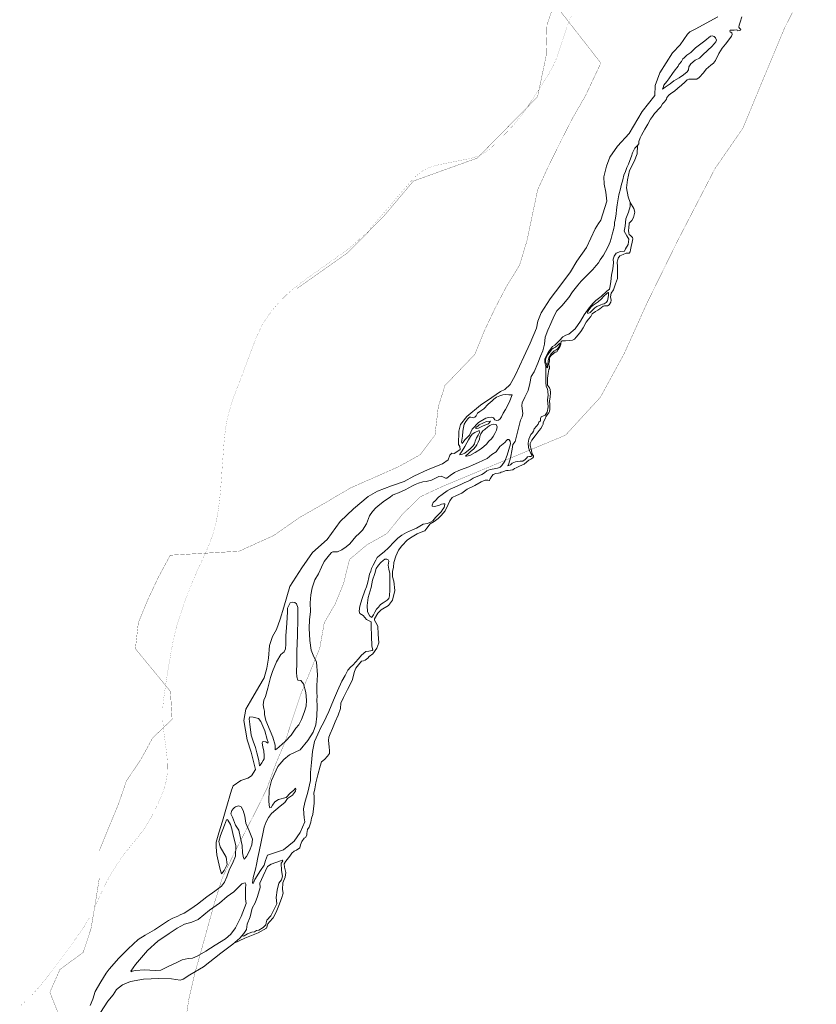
# Model space of a CAD drawing. Header units: metres. Extents: x 347609 to 404409, y 8547781 to 8605413.
# Tile 13 of 40: x 366635 to 368233, y 8555612 to 8557588. Entities that reach past the tile are written whole.
import ezdxf

# ---------------------------------------------------------------- set-up
doc = ezdxf.new("R2010")
doc.units = ezdxf.units.M
doc.layers.add('01. RIO', color=7, linetype='Continuous', lineweight=5, true_color=0x2776bb)
doc.layers.add('PREDIOS INSCRITOS EN LA BASE GRAFICA REGISTRAL (HUAURA) NOMBRE', color=7, linetype='Continuous', true_color=0xfffff0)
doc.layers.add('Red vial nacional', color=242, linetype='Continuous', lineweight=40)

# ---------------------------------------------------------------- blocks, each defined once
blk = doc.blocks.new('REIORORI')
at = {"layer": '01. RIO', "color": 152, "lineweight": 15, "true_color": 0x2776bb, "flags": 128}
for points in [[(367859.7, 8557220.7), (367859.7, 8557212.7), (367856.7, 8557201.3), (367851.4, 8557188), (367849.8, 8557173.3), (367847.8, 8557163.5), (367853.1, 8557153.9), (367857.1, 8557147.4), (367856.1, 8557136.6), (367850.6, 8557128.1), (367848.2, 8557123.4), (367840.6, 8557122.4), (367831.9, 8557119.4), (367827.9, 8557113.1), (367825.9, 8557106.9), (367826.1, 8557100.1), (367824.8, 8557087.8), (367822.6, 8557075.1), (367821.1, 8557062.5), (367819.5, 8557053.8), (367818.3, 8557046.9), (367813.2, 8557042.8), (367801.9, 8557032.5), (367790.9, 8557024.4), (367785.5, 8557018.8), (367777.4, 8557009.4), (367767.2, 8556995.3), (367759.9, 8556983.1), (367749.2, 8556967.4), (367736.5, 8556956.5), (367730.9, 8556954.7), (367724.7, 8556951.1), (367717.8, 8556944.1), (367708.4, 8556934.7), (367703.8, 8556931.9), (367696.1, 8556921.1), (367688.7, 8556907.5), (367688.3, 8556900.4), (367689.4, 8556897.1), (367690.4, 8556892), (367690.3, 8556884.4), (367690.5, 8556868.6), (367690.4, 8556860.1), (367691.4, 8556852), (367693.7, 8556847.3), (367694.8, 8556841.5), (367695.1, 8556834.4), (367694.2, 8556825), (367695.2, 8556811.1), (367693.1, 8556800.1), (367689.4, 8556793.9), (367681.5, 8556790.9), (367679.7, 8556787.3), (367680.1, 8556782.5), (367676.6, 8556780.4), (367674.9, 8556776.2), (367672.1, 8556772.1), (367667.3, 8556766.8), (367665.8, 8556761.9), (367663.9, 8556758.5), (367660.3, 8556755.3), (367656.2, 8556745.8), (367655.3, 8556738.1), (367655.9, 8556729.2), (367658, 8556723.1), (367660.7, 8556717.2), (367662.4, 8556714.5), (367662.4, 8556712.8), (367660.6, 8556711.4), (367657.9, 8556711.1), (367654, 8556710.5), (367652.2, 8556708.7), (367649.1, 8556705.4), (367644.5, 8556702.2), (367639.3, 8556701.9), (367629.7, 8556700.5), (367623.3, 8556697.7), (367619.8, 8556694.4), (367614.5, 8556692.3), (367616.6, 8556697.2), (367619.7, 8556708.7), (367623.4, 8556725.7), (367624.4, 8556735.3), (367629.3, 8556741.5), (367633.8, 8556759.9), (367639.8, 8556784.1), (367642.8, 8556790.7), (367644.5, 8556797.5), (367643, 8556807.7), (367642.4, 8556813.6), (367643, 8556819), (367648.4, 8556830.4), (367655.5, 8556843.8), (367658.6, 8556858), (367661.5, 8556871.5), (367667, 8556881.2), (367674.8, 8556898.6), (367680, 8556912.6), (367684.3, 8556923), (367687.8, 8556936.5), (367689.6, 8556950.5), (367694.7, 8556965), (367700.7, 8556978), (367707.4, 8556993.7), (367712.8, 8557003.8), (367722.8, 8557013.6), (367736.8, 8557030), (367744.1, 8557041.7), (367754.8, 8557055.1), (367761.6, 8557063), (367768.5, 8557070), (367776.5, 8557078), (367784.7, 8557086.6), (367791.3, 8557094.2), (367796.3, 8557100), (367799.9, 8557105.9), (367806.3, 8557115.1), (367810.6, 8557122.5), (367815.5, 8557132.3), (367819.6, 8557141.8), (367821.9, 8557148.9), (367823, 8557154.3), (367824.3, 8557159.2), (367826.6, 8557166.2), (367828.2, 8557175.6), (367828.6, 8557181.6), (367829.7, 8557185.7), (367831.5, 8557198.1), (367832.2, 8557206.3), (367833.8, 8557216), (367835, 8557224.3), (367837, 8557236.3), (367840.3, 8557248.5), (367841.7, 8557254.7), (367844.9, 8557266.6), (367847.3, 8557275.5), (367850.2, 8557283.3), (367853.1, 8557290.9), (367856.3, 8557298), (367859.3, 8557305.5), (367862.4, 8557314.2), (367864.8, 8557320.9), (367866.9, 8557326), (367869.4, 8557329.7), (367874.8, 8557335.5), (367876.9, 8557338.8), (367877.5, 8557343.1), (367879.7, 8557350.4), (367882.8, 8557356.2), (367889.5, 8557368.3), (367895.2, 8557378), (367900.3, 8557387.9), (367904.7, 8557393.4), (367908.5, 8557399.7), (367912.4, 8557403.4), (367915.5, 8557407), (367921.3, 8557412.9), (367925, 8557418.7), (367928.5, 8557422.7), (367932.8, 8557428.5), (367933.7, 8557431.6), (367938, 8557437), (367943.6, 8557440.7), (367948.5, 8557444.6), (367955.6, 8557450.5), (367962.8, 8557456.5), (367969.8, 8557462.7), (367974.3, 8557467.2), (367977.8, 8557468.4), (367993.3, 8557468.4), (367998.4, 8557471.8), (368006.7, 8557481), (368012.1, 8557488.3), (368021.8, 8557496.8), (368027.2, 8557500.8), (368030.8, 8557505.8), (368037.8, 8557520), (368044.3, 8557530.6), (368051.4, 8557538.7), (368059.6, 8557550.2), (368063, 8557554.5), (368064.3, 8557558.3), (368064.1, 8557561.2), (368062, 8557562.4), (368060.5, 8557562.9), (368059.5, 8557565.5), (368060.2, 8557566.4), (368064.4, 8557566.4), (368068.5, 8557566.9), (368073.9, 8557567.2), (368075.4, 8557566.4), (368075.8, 8557565.6), (368078.4, 8557566.1), (368081.1, 8557566.6), (368081.6, 8557567.9), (368079.2, 8557570.9), (368077.5, 8557572.5), (368078.4, 8557576.9), (368080.5, 8557582.6), (368084.1, 8557593.4)], [(366776.6, 8555609.4), (366781.6, 8555622.1), (366786.4, 8555637.7), (366797.8, 8555656.8), (366808.5, 8555674.4), (366814.4, 8555682.7), (366834.1, 8555704.8), (366852.9, 8555723.6), (366872.9, 8555742.4), (366886.8, 8555750.5), (366905.2, 8555761.3), (366921.3, 8555772.2), (366933.4, 8555780.2), (366942.2, 8555784.6), (366952.3, 8555788.7), (366956.8, 8555791.4), (366964.7, 8555794.7), (366978.1, 8555803.7), (366991.6, 8555813.2), (367010.6, 8555827.4), (367026.4, 8555838.9), (367040, 8555849.4), (367046.2, 8555857.1), (367050.3, 8555867.6), (367055.8, 8555883.4), (367062, 8555894.5), (367068.2, 8555909.5), (367068.6, 8555930.9), (367063.5, 8555951.5), (367060.7, 8555964.4), (367057.7, 8555972.5), (367052.8, 8555981.3), (367052.1, 8555982.8), (367049.8, 8555982.4), (367046.1, 8555971.2), (367037.8, 8555950.7), (367034.8, 8555938.7), (367037.4, 8555927.8), (367049.4, 8555907.6), (367051.1, 8555892.4), (367045.3, 8555880.4), (367039.7, 8555873.8), (367037.4, 8555882.3), (367033.1, 8555899.9), (367030.5, 8555911.9), (367029, 8555927.5), (367029.4, 8555937.1), (367034.8, 8555956.4), (367042.1, 8555979.2), (367048.9, 8556003.2), (367060.3, 8556041.5), (367063.5, 8556050.1), (367078.7, 8556061), (367092.8, 8556066), (367099.9, 8556070.2), (367108.3, 8556083.5), (367099.2, 8556117.8), (367091.7, 8556142.5), (367084.8, 8556181.3), (367088.9, 8556204), (367098.2, 8556220.1), (367115.1, 8556249.1), (367125.4, 8556267.3), (367130.9, 8556286.5), (367133.9, 8556306.8), (367136.4, 8556332.3), (367141.9, 8556349.8), (367150.1, 8556364.2), (367157.3, 8556384.9), (367165.2, 8556408.6), (367177.3, 8556450.6), (367201, 8556488), (367222.6, 8556518.6), (367251.9, 8556544.5), (367277.7, 8556580.5), (367304.5, 8556606.3), (367334.5, 8556631.1), (367353, 8556641.4), (367380.8, 8556652.4), (367406.6, 8556661), (367425.6, 8556671.7), (367454.8, 8556685.1), (367483.4, 8556696.2), (367494.4, 8556704.4), (367498.2, 8556713.7), (367501.7, 8556718), (367506.6, 8556717.3), (367510.3, 8556719), (367518.6, 8556725.5), (367517.9, 8556731), (367515.2, 8556735.2), (367516.2, 8556762.4), (367519.7, 8556775.5), (367532.4, 8556791.7), (367559.3, 8556814.4), (367582, 8556829.9), (367599.6, 8556842), (367608.2, 8556845.8), (367619.2, 8556855.4), (367629, 8556873.5), (367646.5, 8556911.3), (367658.9, 8556938.6), (367671.7, 8556968.5), (367674.8, 8556982.8), (367681, 8556999.3), (367699, 8557027.6), (367720.7, 8557055.8), (367740.3, 8557082), (367752.8, 8557103.1), (367772.4, 8557130.3), (367789.6, 8557167.9), (367796.5, 8557178.5), (367801, 8557185.4), (367813.1, 8557223.8), (367811, 8557241.7), (367807.6, 8557257.6), (367807.3, 8557272.4), (367812.4, 8557293.7), (367819, 8557312), (367834.2, 8557333.8), (367857.6, 8557359.7), (367884.1, 8557403.8), (367909, 8557435.5), (367910, 8557455.5), (367919.3, 8557481.3), (367944.9, 8557521.4), (367960, 8557537.3), (367974.8, 8557558.6), (367979.7, 8557563.1), (367991.7, 8557569.3), (368012.1, 8557580.5), (368035.6, 8557593.2)], [(367874.8, 8557335.5), (367874.1, 8557318.8), (367867.5, 8557303.1), (367858.4, 8557285.2), (367854.3, 8557266.3), (367852.5, 8557250.6), (367855.8, 8557232.1), (367859.7, 8557220.7)], [(367065.4, 8555735), (367087, 8555744.7), (367113.5, 8555755.4), (367129.9, 8555764.9), (367133.2, 8555773.4), (367136.5, 8555777.6), (367143.3, 8555785.5), (367149.6, 8555797), (367155, 8555810.1), (367160.6, 8555824.4), (367163.3, 8555834.9), (367162.4, 8555842.7), (367163.1, 8555855.9), (367167.6, 8555867.3), (367169.3, 8555876.2), (367166.3, 8555887), (367165.7, 8555894.2), (367168.9, 8555899.5), (367176.9, 8555909.1), (367180.8, 8555915.4), (367185.4, 8555919.1), (367190.5, 8555921.3), (367197, 8555925.9), (367198.6, 8555931.9), (367201.4, 8555938.9), (367206.1, 8555945.5), (367208.3, 8555946.9), (367210.8, 8555951.1), (367211, 8555955), (367212.5, 8555962.6), (367215.7, 8555967.7), (367218.9, 8555977.7), (367220.7, 8555985.6), (367223.1, 8555992.8), (367225.8, 8556015.6), (367225.5, 8556028.6), (367224.9, 8556035.7), (367226.9, 8556044.3), (367228.9, 8556056.2), (367233.4, 8556072.4), (367237.9, 8556089.7), (367240.4, 8556098.5), (367246.6, 8556103.4), (367252.4, 8556110), (367256.4, 8556115.5), (367256.7, 8556120.9), (367255.6, 8556128.6), (367254.5, 8556141.4), (367255.4, 8556148.2), (367258.1, 8556154.6), (367262.5, 8556165.3), (367268.2, 8556178.6), (367273.9, 8556192.1), (367278.6, 8556205.9), (367279.6, 8556216.4), (367284.4, 8556227.8), (367292.4, 8556243.6), (367301.8, 8556261.8), (367306.5, 8556279.8), (367309.4, 8556286.7), (367314.5, 8556293.3), (367320.8, 8556300.3), (367324.7, 8556301.1), (367327.9, 8556302.4), (367333.2, 8556306.3), (367336.4, 8556309.8), (367343.7, 8556315.1), (367351.3, 8556326.8), (367355.3, 8556337.2), (367354.5, 8556355), (367353.6, 8556371), (367349.6, 8556378.4), (367346.9, 8556382.8), (367347.1, 8556385.3), (367353.7, 8556397.1), (367360, 8556403.5), (367374.9, 8556412.2), (367382.9, 8556422.9), (367387.5, 8556442.3), (367385.5, 8556460.8), (367382.8, 8556469.9), (367383.3, 8556480.5), (367384.9, 8556489.1), (367385.9, 8556498.4), (367389.4, 8556511.4), (367394.7, 8556523.6), (367401.5, 8556531.8), (367413.1, 8556543.9), (367422.2, 8556550.1), (367432.2, 8556556.1), (367443.6, 8556560.6), (367447.6, 8556562.4), (367452.1, 8556567.4), (367458.7, 8556576.1), (367466.7, 8556580.7), (367474.8, 8556587.1), (367480.9, 8556592.7), (367488.4, 8556602), (367495, 8556615.1), (367497.7, 8556622), (367503, 8556628.8), (367511.6, 8556633), (367522.2, 8556637.9), (367532.8, 8556645.7), (367548.1, 8556653.3), (367560.9, 8556660.1), (367568.7, 8556663.6), (367574.2, 8556663.6), (367576.6, 8556663.2), (367577.5, 8556663.7), (367579.2, 8556666.3), (367582.1, 8556672), (367585, 8556675.1), (367590.4, 8556676.8), (367595.5, 8556677.7), (367598.7, 8556678.6), (367600.7, 8556679.9), (367604.5, 8556680.8), (367608.7, 8556682.2), (367612, 8556683), (367615, 8556683), (367624.7, 8556684.8), (367627.5, 8556687.1), (367631.4, 8556688.5), (367637.8, 8556691.9), (367647.1, 8556695.9), (367652.8, 8556700.6), (367656.8, 8556703.6), (367660.7, 8556705.7), (367664.4, 8556708.9), (367665.9, 8556710.7), (367665.8, 8556712.7), (367663.9, 8556715.5), (367662.5, 8556719.1), (367661, 8556725.9), (367659, 8556732.7), (367659.2, 8556737.4), (367662.6, 8556743.7), (367669.1, 8556752.4), (367673.5, 8556757.8), (367677.2, 8556763.3), (367680.6, 8556767.5), (367683.6, 8556773.3), (367685.5, 8556775.8), (367685.5, 8556778.9), (367687.1, 8556783.6), (367690.1, 8556788.2), (367690.9, 8556791.1), (367693.5, 8556795), (367696.5, 8556798.7), (367697.9, 8556801.5), (367698.9, 8556806.2), (367698.8, 8556815.5), (367698.1, 8556822.7), (367699.2, 8556830.2), (367699.8, 8556839.6), (367699.3, 8556845.8), (367698, 8556849), (367695.8, 8556851.9), (367694.2, 8556854.7), (367693.7, 8556858.6), (367694, 8556868.4), (367695.5, 8556877.6), (367696.7, 8556885.5), (367697.8, 8556887.7), (367698.1, 8556889.8), (367697.9, 8556892.8), (367696.7, 8556895.2), (367696.7, 8556898), (367697.8, 8556902.4), (367698.2, 8556907.6), (367698.9, 8556910.3), (367701.5, 8556914), (367705.4, 8556917.3), (367709.3, 8556920.9), (367712.4, 8556921.3), (367715.4, 8556926.2), (367719.7, 8556932.5), (367720.9, 8556936.7), (367720.6, 8556938.9), (367721.5, 8556942.2), (367723.5, 8556943.4), (367729.9, 8556943.4), (367737.5, 8556943.7), (367743.9, 8556944.7), (367748.1, 8556946.8), (367751.6, 8556950.9), (367755.5, 8556955.5), (367760.6, 8556962.1), (367765.7, 8556969.3), (367771.8, 8556980.7), (367775.9, 8556987.1), (367780.6, 8556992.4), (367783.7, 8556997.5), (367790, 8557002), (367794.9, 8557004.8), (367798.7, 8557007.6), (367802.2, 8557010.5), (367805.4, 8557012.6), (367808, 8557013.4), (367814.3, 8557013.5), (367817.5, 8557015.3), (367820.7, 8557021.1), (367821.5, 8557025.1), (367820.2, 8557031.5), (367821.9, 8557039.3), (367826.4, 8557045.9), (367830.7, 8557058), (367834.4, 8557068.1), (367834.6, 8557080.5), (367834.6, 8557085.5), (367834.7, 8557092.2), (367833.7, 8557101.1), (367836, 8557109.4), (367839.2, 8557114.2), (367845.7, 8557116.9), (367852, 8557119), (367857.6, 8557119.3), (367859.9, 8557122.2), (367860.8, 8557126.2), (367861.9, 8557132.3), (367864, 8557141.6), (367865.1, 8557148.2), (367864.2, 8557150.7), (367860.6, 8557154.6), (367857.8, 8557156.5), (367856.9, 8557159.5), (367856.7, 8557165.6), (367857.4, 8557169.3), (367857.9, 8557179.7), (367863.3, 8557184.5), (367866.7, 8557190.8), (367869.1, 8557201.8), (367867.2, 8557208.7), (367859.7, 8557220.7)], [(366797.1, 8555595.9), (366811.7, 8555618.1), (366822.6, 8555630.9), (366829.5, 8555641.8), (366841.2, 8555651.3), (366857.2, 8555657.9), (366883.5, 8555662.6), (366914.1, 8555663.7), (366939.9, 8555663), (366957.3, 8555660.4), (366963.2, 8555662.6), (366976.4, 8555671.1), (367004, 8555686.9), (367038.5, 8555714.5), (367062.8, 8555732.8), (367076.8, 8555744.8), (367084.5, 8555754.3), (367090, 8555762.4), (367091.7, 8555772.8), (367097.7, 8555787.3), (367101.2, 8555805), (367107.6, 8555815.7), (367112, 8555828.4), (367117.8, 8555846.6), (367117.1, 8555855), (367123.3, 8555869.7), (367131.9, 8555888.7), (367139.3, 8555893.3), (367158, 8555900.2), (367161.7, 8555901.2), (367162.8, 8555899.3), (367159.8, 8555895.1), (367160.5, 8555880.8), (367162.4, 8555869.1), (367160.1, 8555861.7), (367155, 8555855), (367151.8, 8555841.1), (367149.7, 8555826.1), (367150.8, 8555813.4), (367146.2, 8555804.2), (367138.6, 8555789.8), (367130.7, 8555780.6), (367129.6, 8555775.3), (367128.7, 8555771.4), (367123.8, 8555766), (367115, 8555760.9), (367110.1, 8555760.4), (367106.2, 8555757.6), (367100.9, 8555756.7), (367091.9, 8555753.3), (367085.7, 8555749.1), (367083.8, 8555748.5), (367082.6, 8555749.2), (367081.4, 8555749.7), (367081.3, 8555750.4)]]:
    blk.add_lwpolyline(points, dxfattribs=at)
for points in [[(367924.7, 8557448), (367930.1, 8557452.5), (367939.8, 8557458.8), (367947.6, 8557464.9), (367958.2, 8557471.2), (367967.1, 8557477.4), (367973.9, 8557483), (367976.8, 8557487), (367977.8, 8557493.2), (367981.6, 8557499.4), (367989.9, 8557506.5), (367998.6, 8557510.5), (368004.7, 8557516.6), (368015.4, 8557526.4), (368023.5, 8557533.8), (368028.4, 8557539.6), (368031.7, 8557543.4), (368032.9, 8557546.5), (368031, 8557551.4), (368028, 8557554.1), (368024.1, 8557555.6), (368021.3, 8557554.4), (368009.7, 8557545.5), (367990.6, 8557531.4), (367981.2, 8557521.7), (367973.6, 8557516.6), (367968.3, 8557511.5), (367965.6, 8557509.3), (367963.9, 8557506.8), (367962.6, 8557503.8), (367961.5, 8557502.2), (367959.6, 8557500), (367957.7, 8557498.1), (367956.1, 8557494.3), (367953.2, 8557491.2), (367949.8, 8557487.1), (367944.8, 8557479.9), (367937.6, 8557468.8), (367933.2, 8557463.5), (367927.6, 8557456.3), (367925.7, 8557451.4), (367924.7, 8557448.5)], [(367812.2, 8557037.6), (367807.6, 8557033.6), (367801.8, 8557027.1), (367795.4, 8557021.5), (367789.6, 8557017.3), (367785.4, 8557014.7), (367781.8, 8557011.3), (367776.8, 8557005.5), (367774.8, 8557002.3), (367774.4, 8556999.7), (367775, 8556998.5), (367779.4, 8557000.5), (367782.2, 8557003.1), (367789, 8557009.5), (367793.2, 8557011.9), (367801.2, 8557015.5), (367804.2, 8557016.7), (367807.4, 8557017.9), (367811.6, 8557020.5), (367814.2, 8557023.5), (367815, 8557026.7), (367815.6, 8557030.6), (367816.2, 8557035.2), (367816.4, 8557040.2), (367816, 8557040.6)], [(367692.7, 8556890.3), (367692.3, 8556894.8), (367691.2, 8556898.2), (367690.2, 8556901.3), (367690.2, 8556905.1), (367691.4, 8556909.6), (367694.8, 8556915.8), (367697.8, 8556919.7), (367700.1, 8556922.6), (367702.5, 8556926.4), (367706.3, 8556928.7), (367709.7, 8556930.9), (367714.8, 8556934.8), (367717.3, 8556937.5), (367719.2, 8556938.9), (367719.3, 8556936.5), (367718.3, 8556933.7), (367715.8, 8556929.9), (367713.7, 8556927.4), (367710.5, 8556924.9), (367707.2, 8556923.3), (367701.5, 8556917.4), (367696.4, 8556909.4), (367695.3, 8556903.2), (367694.3, 8556896.8), (367694.4, 8556894.1), (367694.7, 8556890.7), (367693.9, 8556889.2)], [(367623, 8556835), (367616.9, 8556819.8), (367609.6, 8556805.3), (367605, 8556798), (367601.7, 8556790.9), (367598.9, 8556786.6), (367595.5, 8556784), (367591.8, 8556783.8), (367588, 8556784.8), (367585.5, 8556788.5), (367583.9, 8556789.7), (367580.7, 8556790.1), (367575.8, 8556789.7), (367570.4, 8556787.9), (367555.8, 8556779.8), (367542.8, 8556766.4), (367537.2, 8556753.9), (367528.3, 8556745), (367523, 8556737.3), (367521.6, 8556740.1), (367523.2, 8556752), (367524, 8556762), (367525.6, 8556769.6), (367526.9, 8556776.3), (367530.1, 8556781.6), (367534.1, 8556787), (367537.6, 8556789.9), (367540.4, 8556790.3), (367543.2, 8556789.7), (367545.1, 8556788.9), (367548.5, 8556789.9), (367550.9, 8556793.1), (367553.6, 8556798), (367558.4, 8556801.4), (367566.5, 8556807.1), (367575.2, 8556816.4), (367582.9, 8556822.9), (367586.5, 8556826.1), (367591.8, 8556830.2), (367598.5, 8556833.2), (367604.2, 8556835.2), (367609.2, 8556835.6), (367616.1, 8556835)], [(367590.8, 8556775.3), (367585.4, 8556775.9), (367581.1, 8556774.9), (367578.3, 8556773.5), (367574, 8556770.5), (367568, 8556765.6), (367564.3, 8556762.8), (367560.3, 8556756.5), (367558.2, 8556751.1), (367557.2, 8556746.2), (367554.6, 8556740.1), (367552.2, 8556734.7), (367549.7, 8556730.8), (367545.7, 8556726), (367539.8, 8556721.1), (367534.8, 8556716.9), (367530.9, 8556713.4), (367529.3, 8556711.8), (367531.3, 8556711.6), (367538.4, 8556713.2), (367548.9, 8556719.5), (367561.3, 8556727.4), (367571.6, 8556736.3), (367576.3, 8556741.7), (367581.3, 8556746.8), (367585.2, 8556751.5), (367588, 8556757.7), (367591.4, 8556764.2), (367593, 8556770.9)], [(367579.5, 8556782.4), (367571.8, 8556781.4), (367565.3, 8556778.8), (367557, 8556775.1), (367554.8, 8556773.1), (367550.5, 8556769.1), (367550.1, 8556767.9), (367551, 8556767.5), (367555.6, 8556768.1), (367563.3, 8556772.1), (367571.4, 8556775.3), (367575.8, 8556776.8)], [(367557, 8556763.6), (367548.3, 8556759.2), (367543.1, 8556755.9), (367539.6, 8556751.7), (367535.4, 8556744.4), (367532.3, 8556738.5), (367528.3, 8556731.4), (367522.6, 8556722.5), (367520.2, 8556718.7), (367518.4, 8556715.6), (367518.2, 8556714.8), (367523.2, 8556715.8), (367528.1, 8556718.1), (367539, 8556726.8), (367544.7, 8556732.6), (367547.5, 8556736.9), (367549.1, 8556741.9), (367551.8, 8556748.8), (367554.6, 8556754.1), (367557.4, 8556759.6)], [(367102.4, 8555855.2), (367103.2, 8555866.6), (367107.8, 8555883.4), (367109.9, 8555892.3), (367113.1, 8555906.9), (367115.5, 8555918.4), (367119.2, 8555938.2), (367123.4, 8555957.7), (367125.8, 8555967.8), (367129.2, 8555978.3), (367134.1, 8555986.6), (367140.5, 8555994.8), (367157.9, 8556009.7), (367167, 8556017.1), (367172.6, 8556024.9), (367182.6, 8556031.9), (367188.1, 8556040), (367189.2, 8556043.9), (367188.7, 8556045.6), (367184.8, 8556041.6), (367177.9, 8556035.4), (367169.4, 8556027.3), (367154.3, 8556023.1), (367146.9, 8556018.5), (367142.3, 8556011.4), (367139.8, 8556007), (367136.7, 8556006.3), (367135.9, 8556007.5), (367135.4, 8556012.6), (367135.2, 8556019.5), (367135.7, 8556042.1), (367140.3, 8556061), (367153, 8556089.1), (367164.8, 8556103), (367176.1, 8556112.7), (367197.7, 8556122.4), (367212.9, 8556141.6), (367223.9, 8556158.1), (367229.5, 8556172.7), (367231.3, 8556190.3), (367231.6, 8556209.7), (367231.4, 8556224.6), (367231.8, 8556228.4), (367231, 8556238.8), (367231.5, 8556251.7), (367232.2, 8556273), (367230.3, 8556298.6), (367223.5, 8556312.3), (367219.7, 8556322.7), (367217.2, 8556341.9), (367215.9, 8556366.5), (367216.7, 8556383.8), (367218.4, 8556400.3), (367218.1, 8556417.8), (367219.2, 8556433.4), (367221.9, 8556447.4), (367227.4, 8556463.6), (367234.3, 8556475.9), (367240.5, 8556488.9), (367245.8, 8556500.5), (367256.3, 8556514), (367260.6, 8556518.3), (367263.1, 8556520), (367272.4, 8556519.8), (367281.2, 8556524.2), (367290.2, 8556529.8), (367297.7, 8556535.9), (367309.6, 8556550.6), (367315.9, 8556556.9), (367323.1, 8556563.7), (367330.8, 8556576.3), (367337.1, 8556592.4), (367343.1, 8556601), (367349.3, 8556608.4), (367357.8, 8556614.6), (367367, 8556622.1), (367378.3, 8556629.9), (367383.3, 8556633.4), (367388, 8556635.5), (367395, 8556638.4), (367408.7, 8556644.5), (367423.2, 8556652.2), (367428.4, 8556655.2), (367435.1, 8556657.6), (367443.6, 8556660.4), (367450.6, 8556660.9), (367461.1, 8556663.6), (367473.5, 8556669.6), (367475.7, 8556671.2), (367480.4, 8556672.1), (367485.6, 8556670), (367489.5, 8556667.8), (367492.3, 8556667.7), (367498.8, 8556673), (367507.5, 8556679.1), (367516, 8556683), (367526.9, 8556687.1), (367536.4, 8556690.4), (367544.8, 8556694.2), (367555.7, 8556699.1), (367573.2, 8556707), (367582, 8556715), (367590.7, 8556720.9), (367598.5, 8556731.1), (367608.4, 8556739.3), (367611.6, 8556743.3), (367614, 8556745.1), (367616.3, 8556745.6), (367618.8, 8556741.7), (367619.6, 8556736.6), (367616.6, 8556725.5), (367613, 8556713.6), (367608.1, 8556701.8), (367602.6, 8556692.9), (367599.2, 8556689.6), (367593.4, 8556687.5), (367586.7, 8556686.8), (367579.2, 8556685.3), (367572.4, 8556682.2), (367567.4, 8556678.5), (367562.4, 8556675.1), (367544.8, 8556668), (367538.5, 8556663.9), (367533.5, 8556661), (367528.2, 8556659.2), (367522.7, 8556656.2), (367512.8, 8556652), (367503.6, 8556647.7), (367498.6, 8556645.8), (367492.4, 8556642.5), (367482.6, 8556635.1), (367475, 8556629.8), (367468.6, 8556622.4), (367464.9, 8556618.8), (367462.4, 8556613.4), (367462.6, 8556611.3), (367466.4, 8556610.6), (367475.9, 8556612.8), (367481.2, 8556615.7), (367485.4, 8556616.4), (367487.8, 8556616.4), (367488.3, 8556615.6), (367487.5, 8556612), (367486.4, 8556608.9), (367483.7, 8556605.7), (367480.5, 8556600.5), (367472.5, 8556592.5), (367469.2, 8556588.7), (367464, 8556582.4), (367459.5, 8556579.5), (367453.3, 8556577.1), (367444.7, 8556575.2), (367437.6, 8556571.2), (367431.2, 8556567.4), (367423, 8556564.3), (367411, 8556558.8), (367401.4, 8556553.5), (367393.9, 8556547.4), (367386.4, 8556540.1), (367375.1, 8556528.3), (367366.5, 8556519.7), (367356.9, 8556512.8), (367352.2, 8556508.7), (367349.8, 8556503.5), (367344.2, 8556493), (367340.8, 8556486.6), (367339.4, 8556481.3), (367337, 8556475), (367335.4, 8556468.7), (367333.8, 8556459.1), (367330.6, 8556449.6), (367327.3, 8556441.6), (367322, 8556426), (367317.3, 8556410.8), (367316.3, 8556400.6), (367317.6, 8556396.1), (367324.2, 8556392.5), (367330.8, 8556384.3), (367337.7, 8556381), (367340.1, 8556379.3), (367340.2, 8556370.4), (367340.9, 8556351.2), (367341.2, 8556330.7), (367343.2, 8556323.6), (367342.5, 8556321.8), (367335.5, 8556320.5), (367329.3, 8556319.7), (367320.9, 8556312.3), (367314.7, 8556305.2), (367308.8, 8556298.7), (367303.9, 8556293.1), (367298.4, 8556288.5), (367293.7, 8556282.2), (367287.8, 8556271.5), (367281.4, 8556260.2), (367272.8, 8556240.8), (367264.3, 8556222), (367255.5, 8556199.6), (367244.6, 8556177), (367239.5, 8556167.4), (367233.1, 8556153.9), (367226.7, 8556139.4), (367222.2, 8556119.3), (367220.8, 8556097.2), (367218.5, 8556077), (367218.8, 8556061.3), (367213, 8556037.6), (367207.1, 8556017), (367204.3, 8556004.4), (367205.7, 8555986.4), (367207.3, 8555978), (367197.9, 8555957.1), (367185.8, 8555939.2), (367164.3, 8555922.2), (367146.2, 8555916.1), (367132.5, 8555911), (367128, 8555900.4), (367125.8, 8555891.4), (367118.2, 8555880.8), (367107.1, 8555862.4), (367104.7, 8555856.9), (367103.4, 8555854.4)], [(367341.2, 8556388.4), (367337.5, 8556390.9), (367333.1, 8556399.3), (367332.1, 8556412.1), (367334.3, 8556428), (367339.9, 8556448.5), (367343, 8556463.4), (367347.4, 8556476.6), (367350.2, 8556486.3), (367354.8, 8556492.9), (367359.6, 8556498.5), (367364, 8556502.7), (367367.5, 8556505.3), (367371.3, 8556505.5), (367374.1, 8556504.1), (367375.3, 8556500.9), (367374.5, 8556493.5), (367375.7, 8556484.9), (367377.5, 8556476.4), (367377.9, 8556461.4), (367377.9, 8556443.9), (367376.7, 8556431.9), (367375.9, 8556426.4), (367372.1, 8556423), (367364, 8556417.4), (367359, 8556414), (367354.6, 8556409), (367350.6, 8556404.6), (367347.4, 8556398.7), (367344.6, 8556393.5), (367342.4, 8556389.8), (367341.6, 8556388.8)], [(367147.7, 8556122.4), (367147.9, 8556132.3), (367142.8, 8556148.2), (367137.4, 8556161.1), (367128.8, 8556181.6), (367126.2, 8556193.7), (367126.2, 8556200.3), (367124.7, 8556205.3), (367123.2, 8556213.1), (367124.9, 8556222.1), (367128.1, 8556229.6), (367132.8, 8556246.4), (367138.4, 8556267.7), (367142.1, 8556279.9), (367150.1, 8556298.9), (367158.7, 8556313.7), (367165.6, 8556319.5), (367168.6, 8556325.4), (367168.8, 8556334.6), (367169.2, 8556351.6), (367170.1, 8556368), (367171.2, 8556376.7), (367172, 8556399.6), (367172.6, 8556406.9), (367175.5, 8556413.4), (367178, 8556417.5), (367182.4, 8556418.8), (367187.3, 8556418.5), (367190.7, 8556415.7), (367193.3, 8556408), (367192.9, 8556386.6), (367192.4, 8556352), (367191.2, 8556320.4), (367191, 8556296.7), (367190.5, 8556278.4), (367190.9, 8556268.9), (367193.3, 8556262.7), (367198.9, 8556261.8), (367204.3, 8556254.9), (367209.3, 8556237.7), (367210.7, 8556222.2), (367209.5, 8556210), (367205.8, 8556197.3), (367200.6, 8556183.5), (367194.8, 8556173), (367188.8, 8556165.8), (367179.6, 8556152.4), (367167.5, 8556139.4), (367155.6, 8556128.4), (367150.7, 8556124.4)], [(367116.1, 8556090.4), (367115.1, 8556101.1), (367111, 8556116.8), (367107.8, 8556127.6), (367103.2, 8556140.1), (367099.5, 8556152.4), (367096.5, 8556173.9), (367095.7, 8556185.1), (367097, 8556189), (367103.4, 8556187.9), (367114, 8556185.5), (367118.8, 8556179.7), (367127, 8556160.9), (367131.8, 8556143.2), (367133.3, 8556138), (367132.8, 8556136.2), (367130.7, 8556137.1), (367128.7, 8556138.6), (367124.6, 8556139.3), (367122, 8556138.4), (367121.8, 8556135.8), (367123.1, 8556128.4), (367124.8, 8556120), (367125.5, 8556111.6), (367125.3, 8556104.9), (367123.8, 8556101.2), (367121.1, 8556096.5), (367117.5, 8556091.7)], [(367063.9, 8556004.7), (367060.4, 8556000.9), (367058.6, 8555993.9), (367061.7, 8555987.3), (367068.2, 8555971.4), (367074.6, 8555961.2), (367077.6, 8555948.5), (367081.2, 8555930.6), (367081.9, 8555915.9), (367084.2, 8555906.1), (367085.5, 8555903), (367090, 8555908.4), (367096.1, 8555920), (367100.9, 8555931.9), (367101.9, 8555943.7), (367095.3, 8555960.4), (367088.5, 8555975.6), (367087, 8555989.3), (367083.2, 8556000.9), (367079.1, 8556008), (367073.8, 8556010.2), (367067.8, 8556008), (367065.7, 8556006.8)], [(366857.9, 8555678.2), (366867.4, 8555691.7), (366891.4, 8555719.9), (366912, 8555738.8), (366935, 8555754.3), (366951.1, 8555764.5), (366965.9, 8555772.6), (366980.3, 8555776.6), (366993.4, 8555782.5), (367015.7, 8555800.8), (367036.1, 8555815.1), (367051.6, 8555828.1), (367064.4, 8555837.6), (367074.8, 8555848), (367080.7, 8555853.7), (367085, 8555855.1), (367087.1, 8555855.9), (367088.8, 8555853.2), (367087.8, 8555844), (367088.3, 8555823.4), (367089.7, 8555814.6), (367086.2, 8555805.6), (367079.1, 8555788.5), (367067.9, 8555765.5), (367058.9, 8555753), (367048, 8555743.2), (367027.1, 8555730.4), (367008.6, 8555718.7), (366991.3, 8555708.8), (366981.6, 8555704.8), (366972.8, 8555703.8), (366960.9, 8555701), (366950, 8555696.2), (366931.6, 8555686.9), (366917.9, 8555680.5), (366906.5, 8555679.8), (366885.4, 8555680.9), (366867.4, 8555679.8), (366860.7, 8555678.2), (366858.9, 8555677.5), (366858.4, 8555677.5)]]:
    blk.add_lwpolyline(points, close=True, dxfattribs=at)

msp = doc.modelspace()

# ---------------------------------------------------------------- linework, layer by layer
at = {"layer": 'PREDIOS INSCRITOS EN LA BASE GRAFICA REGISTRAL (HUAURA) NOMBRE', "color": 5, "true_color": 0x0000ff, "const_width": 0.5}
for points in [[(368233, 8557695), (368170, 8557572), (368124, 8557462), (368086, 8557370), (368030, 8557289), (367956, 8557146), (367894, 8557020), (367848, 8556918), (367800, 8556830), (367730, 8556754)], [(366721.9, 8555570.1), (366695.6, 8555636.2), (366715.8, 8555682), (366762.4, 8555716.1), (366778.1, 8555763.8), (366786.7, 8555814.6), (366794.9, 8555865.7), (366794.8, 8555920.3), (366813.7, 8555966.7), (366832.8, 8556012.9), (366849.2, 8556060.3), (366877.6, 8556102.4), (366901.7, 8556146.4), (366940.8, 8556183.9), (366937.5, 8556239.9), (366867.2, 8556325.5), (366873, 8556377.5), (366892, 8556423.8), (366913.3, 8556469), (366937.1, 8556513.2), (367075, 8556521.1), (367144.5, 8556552.6), (367196.2, 8556588.7), (367249, 8556618.9), (367298.7, 8556648.2), (367347.8, 8556669.8), (367394.6, 8556690.5), (367438.8, 8556714.9), (367468.2, 8556754.2), (367474.9, 8556811), (367488.2, 8556853.7), (367516.5, 8556883.1), (367548.1, 8556916), (367567, 8556962.7), (367588.4, 8557008), (367611.6, 8557052.3), (367637.8, 8557094.9), (367652.7, 8557143.9), (367663.4, 8557195.1), (367674.2, 8557246.3), (367695, 8557291.9), (367711.1, 8557324.6), (367720.2, 8557343.1), (367743.9, 8557389.5), (367770.2, 8557435.3), (367801, 8557500.7), (367707.8, 8557620.1), (367693, 8557578), (367691, 8557514), (367674, 8557433), (367553, 8557310), (367425, 8557264), (367366, 8557194), (367293, 8557120), (367191, 8557048)], [(366966.7, 8555571.7), (366974.5, 8555622.9), (366985.9, 8555672.5), (366999.6, 8555721), (367013.1, 8555769.7), (367026.6, 8555818.4), (367041.9, 8555866.3), (367063.4, 8555911.5), (367086.3, 8555956), (367109.2, 8556000.6), (367131.2, 8556045.5), (367148.1, 8556092.7), (367167.4, 8556138.8), (367183, 8556186.6), (367198.9, 8556234.3), (367218.1, 8556280.4), (367237.1, 8556326.7), (367246, 8556377.4), (367268.3, 8556416), (367285, 8556456.9), (367296.6, 8556504.5), (367331.8, 8556534.1), (367371.8, 8556556.6), (367402.8, 8556595.2), (367438.9, 8556630.5), (367485.1, 8556652), (367730.1, 8556754)]]:
    msp.add_lwpolyline(points, dxfattribs=at)
at = {"layer": 'Red vial nacional', "transparency": 33554623, "const_width": 0.2}
msp.add_lwpolyline([(366635.1, 8555607.8), (366648.7, 8555619.9), (366661.8, 8555632.9), (366674.2, 8555646.8), (366686, 8555661.5), (366697.5, 8555676.9), (366709, 8555692.3), (366720.7, 8555707.9), (366732.4, 8555723.5), (366744.1, 8555739.1), (366755.5, 8555754.7), (366766.2, 8555770.7), (366775.9, 8555787.4), (366784.5, 8555804.8), (366792.6, 8555822.4), (366800.9, 8555840.1), (366809.5, 8555857.7), (366819, 8555874.9), (366829.4, 8555891.7), (366840.8, 8555908), (366852.8, 8555923.6), (366865.1, 8555938.5), (366876.8, 8555953.1), (366887.5, 8555967.8), (366896.9, 8555983.3), (366905.1, 8555999), (366912.5, 8556014.7), (366919.3, 8556030), (366925, 8556045.3), (366929.2, 8556061.1), (366931.4, 8556077.4), (366931.6, 8556094.2), (366930.3, 8556111.3), (366928.2, 8556128.8), (366925.8, 8556146.7), (366923.5, 8556165), (366921.9, 8556183.7), (366921.7, 8556202.6), (366923.4, 8556221.5), (366926.1, 8556240.5), (366928.9, 8556259.7), (366931.9, 8556279), (366935.2, 8556298.5), (366938.6, 8556318.1), (366942.3, 8556337.7), (366946.7, 8556357.3), (366951.8, 8556376.8), (366957.9, 8556396), (366964.4, 8556414.9), (366971.2, 8556433.4), (366978.5, 8556451.7), (366986, 8556469.9), (366993.9, 8556487.8), (367002.1, 8556505.5), (367010, 8556522.7), (367017.1, 8556539.8), (367023.2, 8556557.2), (367028.1, 8556575.2), (367031.9, 8556593.7), (367034.7, 8556612.5), (367036.9, 8556631.7), (367038.6, 8556651.1), (367040.1, 8556670.6), (367041.3, 8556689.9), (367042.8, 8556709.2), (367044.2, 8556728.6), (367045.7, 8556747.4), (367047.9, 8556766.1), (367051.1, 8556784.6), (367055.7, 8556803.1), (367061.4, 8556821.5), (367067.9, 8556839.9), (367075.1, 8556858.4), (367082.4, 8556877.3), (367089.5, 8556896.5), (367096.6, 8556915.5), (367103.6, 8556934.1), (367110.9, 8556952.7), (367119.4, 8556970.9), (367129.7, 8556988.4), (367141.9, 8557004.9), (367155.5, 8557020.5), (367170, 8557035.4), (367185.6, 8557049.3), (367202.2, 8557062), (367219.1, 8557074.1), (367235.6, 8557085.8), (367251.7, 8557097.2), (367267.5, 8557108.3), (367282.8, 8557119.3), (367297.6, 8557130.4), (367311.5, 8557142.3), (367325, 8557155), (367337.9, 8557168.3), (367350.2, 8557182.2), (367362.1, 8557196), (367374, 8557209.8), (367385.7, 8557223.5), (367397.1, 8557237), (367408.5, 8557250.1), (367419.2, 8557262.4), (367429.4, 8557273.3), (367440.7, 8557282.7), (367453.7, 8557290), (367468, 8557294.9), (367483, 8557298.1), (367498.1, 8557301.1), (367513, 8557304.1), (367527.6, 8557307), (367541.3, 8557309.9), (367554.5, 8557313.9), (367566.8, 8557319.6), (367578.5, 8557328.5), (367589.8, 8557339.2), (367601.3, 8557350.7), (367613, 8557362.7), (367624.7, 8557375.2), (367635.9, 8557388.6), (367646.7, 8557402.8), (367657.1, 8557417.6), (367667.3, 8557432.9), (367677.4, 8557448.5), (367687.2, 8557464), (367696.6, 8557479.3), (367705.3, 8557494.9), (367712.6, 8557511.3), (367718.4, 8557528.3), (367724, 8557545.5), (367729.7, 8557562.8), (367735.5, 8557579.9), (367742.2, 8557596.7)], dxfattribs=at)

# ---------------------------------------------------------------- block references
msp.add_blockref('REIORORI', (0, 0))

doc.saveas('drawing.dxf')
